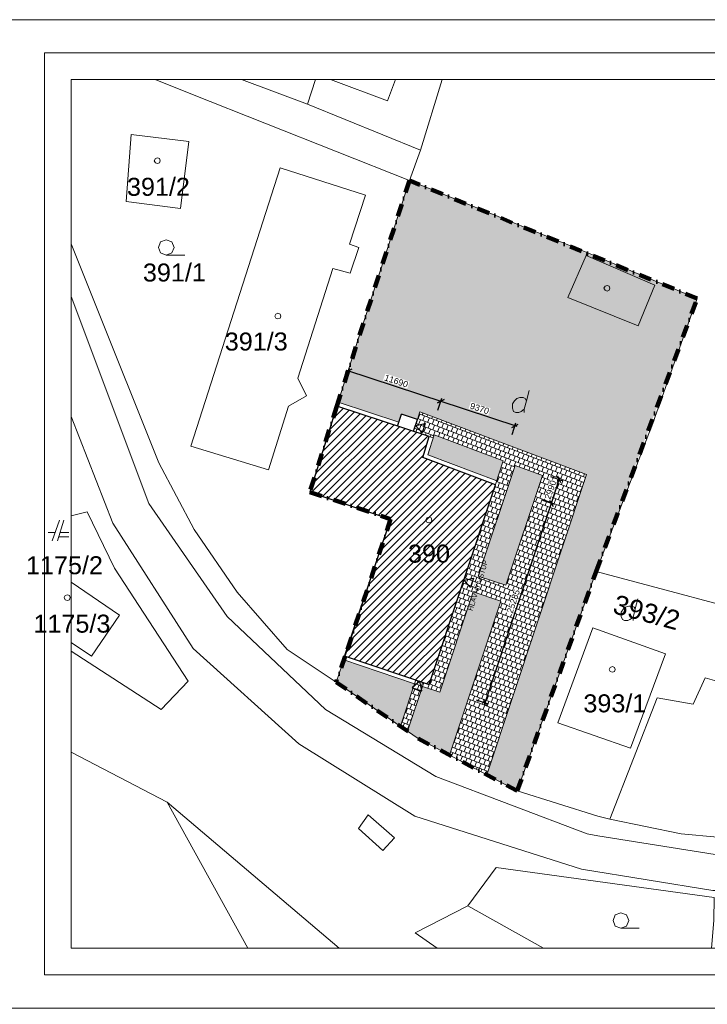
# Model space of a CAD drawing. Header units: millimetres. Extents: x -65956 to 5894746, y -14679 to 163521.
# Tile 88 of 89: x 43403 to 125972, y 45171 to 163521. Entities that reach past the tile are written whole.
import ezdxf

# ---------------------------------------------------------------- set-up
doc = ezdxf.new("R2010")
doc.units = ezdxf.units.MM
doc.linetypes.add('ČERCHOVANÁ', pattern=[1, 0.5, -0.25, 0, -0.25])
doc.layers.get('0').update_dxf_attribs({"lineweight": 5})
doc.layers.get('Defpoints').update_dxf_attribs({"color": 2, "lineweight": 30})
for name, color, linetype, lineweight in [('- hranica pozemku', 133, 'ČERCHOVANÁ', 13), ('- s_obklad', 7, 'Continuous', 5), ('- šrafy', 252, 'Continuous', 0), ('H stavba', 82, 'Continuous', 30), ('OPRAVA', 10, 'Continuous', 30), ('popis 025', 41, 'Continuous', 20), ('VT kóty', 51, 'Continuous', 5), ('VT šrafy', 253, 'Continuous', 9)]:
    doc.layers.add(name, color=color, linetype=linetype, lineweight=lineweight)
doc.layers.add('- pomocná oramovanie', color=245, linetype='Continuous', lineweight=0, plot=False)
doc.layers.add('00_POPISKY', color=3, linetype='Continuous')
doc.layers.add('2', color=2, linetype='Continuous')
doc.styles.add('Calibri_4', font='calibri.ttf', dxfattribs={"height": 2.721781})
doc.styles.add('PDF Arial', font='arial.ttf')
doc.styles.get("Standard").update_dxf_attribs({"font": 'arial.ttf'})
doc.styles.add('TECHNIC_0', font='technic_.ttf')
doc.dimstyles.new('A-koty250', dxfattribs={"dimtxt": 625, "dimasz": 625, "dimexe": 375, "dimexo": 875, "dimgap": 250, "dimtad": 1, "dimdec": 0, "dimrnd": 5, "dimzin": 0, "dimdsep": 46, "dimtxsty": 'Standard', "dimblk": 'OBLIQUE', "dimcen": 0.09, "dimdle": 250, "dimclrd": 256, "dimclre": 256, "dimclrt": 256, "dimadec": 0, "dimazin": 0, "dimtfac": 1, "dimtdec": 0, "dimtofl": 0, "dimtmove": 2, "dimatfit": 3, "dimldrblk": 'OBLIQUE', "dimfxl": 1125, "dimfxlon": 1, "dimtolj": 1, "dimtzin": 0, "dimlwd": -1, "dimlwe": -1, "dimarcsym": 0})
pattern_1 = [(339, (-38935, -100243.15), (218.4611, 569.1106), []), (69, (-38934.98, -100243.15), (-66.0942, 678.34118), [609.6, -609.6])]

# ---------------------------------------------------------------- blocks, each defined once
blk = doc.blocks.new('EWWERRW')
at = {"layer": 'VT šrafy'}
for points in [[(98589, 256564), (103093, 254768), (129135, 244428), (122965, 225364), (120412, 217321), (117178, 206981), (126880, 203747), (121433, 187279), (120327, 184130), (114455, 188045), (108455, 194938), (103306, 202470), (99050, 210513), (91221, 230002), (88526, 236838)], [(108990, 256564), (116880, 253619), (130455, 248087), (129135, 244428), (103093, 254768), (98589, 256564)], [(117874, 256564), (116880, 253619), (108990, 256564)], [(133080, 256564), (130455, 248087), (116880, 253619), (117874, 256564)], [(119641, 256564), (126497, 254002), (127456, 256564)], [(186141, 188164), (183476, 188768), (183093, 188896), (174710, 191151), (174667, 191279), (151561, 197449), (158412, 215406), (163689, 230257), (150455, 235789), (129135, 244428), (130455, 248087), (133080, 256564)], [(88526, 236838), (91221, 230002), (99050, 210513), (103306, 202470), (108455, 194938), (114455, 188045), (120327, 184130), (130199, 177364), (142072, 171066), (151774, 168045), (153221, 167662), (161774, 165917), (166126, 165494)], [(150455, 235789), (150369, 235406), (148157, 230385), (156625, 226981), (158625, 231874), (150369, 235406)], [(99944, 235449), (102157, 235449)], [(166126, 163402), (165859, 163406), (151774, 165662), (150497, 165917), (132327, 172811), (119050, 180853), (107263, 192045), (97859, 205619), (88526, 230508)], [(143178, 217960), (143518, 219194)], [(142923, 216555), (142923, 216938), (143178, 217960), (143050, 218215), (142795, 218342), (142412, 218342), (142029, 218215), (141774, 217960), (141518, 217577), (141518, 217066), (141646, 216683), (141901, 216555), (142284, 216555), (142540, 216683), (142923, 216938)], [(120412, 217321), (131518, 213662), (130752, 211151), (139476, 207874), (131518, 183874), (121433, 187279)], [(166126, 159095), (165561, 159108), (149816, 161662), (129774, 168045), (115859, 176725), (103178, 188172), (93518, 203236), (88526, 216070)], [(87135, 203619), (86242, 201108)], [(86880, 201108), (87646, 203619)], [(88526, 204124), (90455, 204598), (93731, 197832), (102582, 184257), (99306, 180853), (88526, 187858)], [(88526, 187858), (99306, 180853), (102582, 184257), (93731, 197832), (90455, 204598), (88526, 204124)], [(86625, 202130), (85774, 202130)], [(87050, 201619), (88242, 201619)], [(88242, 202130), (87178, 202130)], [(166126, 184690), (166072, 184257), (164667, 184640), (163221, 181491), (158880, 182257), (153221, 167662), (151774, 168045), (142072, 171066), (151561, 197449), (174667, 191279), (174369, 190045), (173869, 188164)], [(88526, 188913), (90965, 187279), (94327, 192172), (88526, 196145)], [(88526, 196145), (94327, 192172), (90965, 187279), (88526, 188913)], [(156242, 192938), (156582, 194172)], [(155987, 191534), (155987, 191917), (156242, 192938), (156114, 193151), (155859, 193279), (155476, 193279), (155093, 193151), (154838, 192938), (154582, 192555), (154582, 192045), (154710, 191662), (154965, 191534), (155348, 191534), (155604, 191662), (155987, 191917)], [(166126, 165494), (161774, 165917), (153221, 167662), (158880, 182257), (163221, 181491), (164667, 184640), (166072, 184257), (166126, 184690)], [(88526, 175720), (100029, 169704), (109714, 152164)], [(120717, 152164), (100029, 169704), (88526, 175720)], [(109714, 152164), (100029, 169704), (120717, 152164)], [(145257, 152164), (136157, 157236), (139561, 161874), (165731, 158257), (165689, 155491), (165408, 152164)], [(132489, 152164), (129816, 154002), (136157, 157236), (145257, 152164)], [(154540, 154555), (156710, 154555)]]:
    blk.add_lwpolyline(points, dxfattribs=at)
for points in [[(101646, 241066), (95135, 241917), (95731, 249960), (102667, 249108)], [(99221, 246811), (99135, 247066), (98880, 247151), (98625, 247066), (98497, 246811), (98625, 246555), (98880, 246470), (99135, 246555)], [(113604, 245960), (102880, 212513), (112199, 209662), (114625, 217321), (116795, 218555), (115731, 220683), (119944, 233874), (122029, 233279), (123050, 236385), (121944, 236768), (123859, 242683)], [(123859, 242683), (121944, 236768), (123050, 236385), (122029, 233279), (119944, 233874), (115731, 220683), (116795, 218555), (114625, 217321), (112199, 209662), (102880, 212513), (113604, 245960)], [(121433, 187279), (126880, 203747), (117178, 206981), (120412, 217321), (122965, 225364), (129135, 244428), (150455, 235789), (163689, 230257), (158412, 215406), (151561, 197449), (142072, 171066), (130199, 177364), (120327, 184130)], [(100880, 236385), (100625, 237066), (99944, 237321), (99263, 237066), (99008, 236385), (99263, 235747), (99944, 235449), (100625, 235747)], [(153221, 231491), (153135, 231747), (152880, 231832), (152625, 231747), (152497, 231491), (152625, 231236), (152880, 231151), (153135, 231236)], [(113689, 228130), (113604, 228385), (113348, 228470), (113093, 228385), (112965, 228130), (113093, 227874), (113348, 227789), (113604, 227874)], [(131816, 203619), (131731, 203874), (131476, 203960), (131221, 203874), (131093, 203619), (131221, 203364), (131476, 203279), (131731, 203364)], [(88412, 194300), (88327, 194555), (88072, 194640), (87816, 194555), (87689, 194300), (87816, 194045), (88072, 193960), (88327, 194045)], [(159901, 187534), (155689, 176215), (146965, 179236), (151178, 190683)], [(159901, 187534), (151178, 190683), (146965, 179236), (155689, 176215)], [(153859, 185662), (153774, 185917), (153518, 186002), (153263, 185917), (153135, 185662), (153263, 185406), (153518, 185321), (153774, 185406)], [(123008, 166555), (124199, 168172), (127348, 165406), (125944, 163917)], [(155476, 155491), (155221, 156172), (154540, 156428), (153859, 156172), (153604, 155491), (153859, 154811), (154540, 154555), (155221, 154811)]]:
    blk.add_lwpolyline(points, close=True, dxfattribs=at)
at = {"layer": 'VT šrafy', "attachment_point": 7, "style": 'PDF Arial'}
for s, insert, char_height, rotation in [('391/2', (95221, 242559), 2162.6, 0.09771), ('391/1', (97136, 232261), 2162.6, 0.09771), ('391/3', (106966, 223964), 2162.6, 0.09771), ('390', (128966, 198471), 2162.6, 0.09771), ('1175/2', (83093, 197067), 2162.6, 0.09771), ('393/2', (153412, 192434), 2314.5, 344.90026), ('1175/3', (83987, 190046), 2162.6, 0.09771), ('393/1', (150030, 180474), 2162.6, 0.09771)]:
    blk.add_mtext(s, dxfattribs=dict(at, insert=insert, char_height=char_height, rotation=rotation))
blk = doc.blocks.new('_Oblique')
at = {"color": 0, "linetype": 'ByBlock', "lineweight": -2}
blk.add_line((-0.5, -0.5), (0.5, 0.5), dxfattribs=at)
blk = doc.blocks.new('*D982')
at = {"layer": '2', "transparency": 16777216}
for p, q in [((99226, 81165), (107341, 105640)), ((106195, 105757), (107618, 105285)), ((98237, 81757), (99661, 81285))]:
    blk.add_line(p, q, dxfattribs=at)
at = {"layer": 'Defpoints', "color": 0, "transparency": 16777216}
for p in [(100541, 107631), (107262, 105403), (92583, 83631)]:
    blk.add_point(p, dxfattribs=at)
at = {"layer": '2', "transparency": 16777216, "xscale": 625, "yscale": 625, "zscale": 625}
for p, rotation in [((107262, 105403), 71.65652919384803), ((99305, 81403), 251.6565291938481)]:
    blk.add_blockref('_Oblique', p, dxfattribs=dict(at, rotation=rotation))
at = {"layer": '2', "transparency": 16777216, "insert": (102683, 93602), "char_height": 750, "attachment_point": 5, "rotation": 71.65653, "bg_fill": 3, "box_fill_scale": 1.1, "bg_fill_color": 256, "bg_fill_true_color": 13158600, "bg_fill_transparency": 0}
blk.add_mtext('\\A1;25285', dxfattribs=at)
blk = doc.blocks.new('*D983')
at = {"layer": '2', "transparency": 16777216}
for p, q in [((82521, 120245), (82990, 121670)), ((82635, 121392), (94215, 117577)), ((93625, 116586), (94095, 118011))]:
    blk.add_line(p, q, dxfattribs=at)
at = {"layer": 'Defpoints', "color": 0, "transparency": 16777216}
for p in [(93977, 117655), (81477, 117078), (92582, 113419)]:
    blk.add_point(p, dxfattribs=at)
at = {"layer": '2', "transparency": 16777216, "xscale": 625, "yscale": 625, "zscale": 625}
for p, rotation in [((82873, 121314), 161.7628494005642), ((93977, 117655), 341.7628494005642)]:
    blk.add_blockref('_Oblique', p, dxfattribs=dict(at, rotation=rotation))
at = {"layer": '2', "transparency": 16777216, "insert": (88623, 120086), "char_height": 750, "attachment_point": 5, "rotation": 341.76285, "bg_fill": 3, "box_fill_scale": 1.1, "bg_fill_color": 256, "bg_fill_true_color": 13158600, "bg_fill_transparency": 0}
blk.add_mtext('\\A1;11690', dxfattribs=at)
blk = doc.blocks.new('*D984')
at = {"layer": '2', "transparency": 16777216}
for p, q in [((93625, 116586), (94095, 118011)), ((93740, 117733), (103115, 114644)), ((102525, 113654), (102995, 115079))]:
    blk.add_line(p, q, dxfattribs=at)
at = {"layer": 'Defpoints', "color": 0, "transparency": 16777216}
for p in [(102877, 114722), (92582, 113419), (100541, 107631)]:
    blk.add_point(p, dxfattribs=at)
at = {"layer": '2', "transparency": 16777216, "xscale": 625, "yscale": 625, "zscale": 625}
for p, rotation in [((93977, 117655), 161.7628494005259), ((102877, 114722), 341.7628494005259)]:
    blk.add_blockref('_Oblique', p, dxfattribs=dict(at, rotation=rotation))
at = {"layer": '2', "transparency": 16777216, "insert": (98626, 116790), "char_height": 750, "attachment_point": 5, "rotation": 341.76285, "bg_fill": 3, "box_fill_scale": 1.1, "bg_fill_color": 256, "bg_fill_true_color": 13158600, "bg_fill_transparency": 0}
blk.add_mtext('\\A1;9370', dxfattribs=at)
blk = doc.blocks.new('*D985')
at = {"layer": '2', "transparency": 16777216}
for p, q in [((107135, 108594), (108559, 108122)), ((107184, 105165), (108282, 108477)), ((106195, 105757), (107618, 105285))]:
    blk.add_line(p, q, dxfattribs=at)
at = {"layer": 'Defpoints', "color": 0, "transparency": 16777216}
for p in [(92582, 113419), (100541, 107631)]:
    blk.add_point(p, dxfattribs=at)
at = {"layer": '2', "transparency": 16777216, "xscale": 625, "yscale": 625, "zscale": 625}
for p, rotation in [((108203, 108240), 71.65652919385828), ((107262, 105403), 251.6565291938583)]:
    blk.add_blockref('_Oblique', p, dxfattribs=dict(at, rotation=rotation))
at = {"layer": '2', "transparency": 16777216, "insert": (107132, 107020), "char_height": 750, "attachment_point": 5, "rotation": 71.65653, "bg_fill": 3, "box_fill_scale": 1.1, "bg_fill_color": 256, "bg_fill_true_color": 13158600, "bg_fill_transparency": 0}
blk.add_mtext('\\A1;2990', dxfattribs=at)
at = {"layer": 'Defpoints', "color": 0, "transparency": 16777216}
blk.add_point((108203, 108240), dxfattribs=at)

msp = doc.modelspace()

# ---------------------------------------------------------------- hatches: boundary and pattern name
at = {"layer": '- s_obklad'}
h = msp.add_hatch(dxfattribs=at)
h.set_pattern_fill('LINE', color=1, scale=200, angle=45, style=0)
h.set_pattern_definition([(45, (-198543.64, -100243.15), (-449.0128, 449.0128), [])])
h.paths.add_polyline_path([(100540.89, 107631.26), (91817.48, 110907.86), (92583.44, 113418.5), (81477.06, 117078.07), (78243.02, 106737.65), (87945.14, 103503.6), (82397.76, 87069.47), (92583.44, 83631.26)])
at = {"layer": '- šrafy'}
h = msp.add_hatch(dxfattribs=at)
h.set_pattern_fill('AR-B88', color=256, scale=3, angle=339, style=0)
h.set_pattern_definition(pattern_1)
h.paths.add_polyline_path([(101798.3, 95536.15), (98476.14, 96637.65), (102891.04, 109953.17), (106170.05, 108721.54)], flags=16)
h.paths.add_polyline_path([(92583.44, 83631.26), (92423.53, 83157.52), (93847.32, 82676.92), (97846.72, 94739.28), (101168.87, 93637.78), (95030.1, 75122.99), (99509.86, 72746.63), (111484.25, 108861.9), (91435.08, 116392.57), (91153.33, 115469.05), (90683.9, 114044.4), (92583.44, 113418.5), (92583.42, 113418.43), (93052.43, 113242.26), (93163.66, 113606.87), (101471.17, 110486.48), (100526.31, 107636.74), (100540.89, 107631.26)])
h = msp.add_hatch(dxfattribs=at)
h.set_pattern_fill('AR-B88', color=256, scale=3, angle=339, style=0)
h.set_pattern_definition(pattern_1)
h.paths.add_polyline_path([(89120.83, 78589.63), (89979.29, 78001.29), (91920.2, 83855.14), (90972.71, 84174.97)])
at = {"layer": '00_POPISKY'}
h = msp.add_hatch(dxfattribs=at)
h.set_pattern_fill('AR-SAND', color=256, scale=25, angle=270, style=0)
h.set_pattern_definition([(307.5, (-38935, -100243.1), (1223.533, 40.0008), [0, -965.2, 0, -1079.5, 0, -1031.875]), (277.5, (-38935, -100243.1), (1792.063, -1123.808), [0, -520.7, 0, -869.95, 0, -333.375]), (237.5, (-38935, -99462.1), (3.593, -1977.481), [0, -317.5, 0, -1143, 0, -1492.25]), (227.5, (-38935, -99462.1), (557.323, -1908.891), [0, -158.75, 0, -749.3, 0, -857.25])])
h.paths.add_polyline_path([(111484.25, 108861.9), (99509.86, 72746.63), (103136.63, 70822.75), (112625.99, 97205.73), (124753.65, 130014.24), (90200.46, 144184.45), (81630.24, 117554.04), (88940.84, 115145.19), (89253.79, 116094.95), (91153.33, 115469.05), (91435.08, 116392.57)])
h.paths.add_polyline_path([(98476.14, 96637.65), (101798.3, 95536.15), (106170.05, 108721.54), (102891.04, 109953.17)], flags=17)
h.paths.add_polyline_path([(100683.79, 108111.7), (101471.17, 110486.48), (93163.66, 113606.87), (92432.69, 111210.89)], flags=17)
h.paths.add_polyline_path([(101168.87, 93637.78), (97846.72, 94739.28), (93847.32, 82676.92), (91762.84, 83380.54), (89979.29, 78001.29), (91264.29, 77120.62), (95030.1, 75122.99)], flags=17)
h.paths.add_polyline_path([(82332.58, 86563.75), (81391.95, 83886.58), (89120.83, 78589.63), (90815.35, 83700.37)])

# ---------------------------------------------------------------- linework, layer by layer
at = {"layer": '- hranica pozemku', "lineweight": 100, "ltscale": 3000}
msp.add_lwpolyline([(81391.95, 83886.58), (91264.29, 77120.62), (103136.63, 70822.75), (112625.99, 97205.73), (124753.65, 130014.24), (90200.46, 144184.45), (81477.06, 117078.07), (78243.02, 106737.65), (87945.14, 103503.6), (82498.17, 87035.04), (81391.95, 83886.58)], dxfattribs=at)
at = {"layer": '- pomocná oramovanie'}
for points in [[(210390.67, 163521.35), (42390.67, 163521.35), (42390.67, 44721.35), (210390.67, 44721.35)], [(203190.67, 156321.35), (49590.67, 156321.35), (49590.67, 51921.35), (203190.67, 51921.35)]]:
    msp.add_lwpolyline(points, close=True, dxfattribs=at)
at = {"linetype": 'Continuous'}
for p, q in [((91153.33, 115469.05), (91435.08, 116392.57)), ((92432.69, 111210.89), (93163.66, 113606.87)), ((100683.79, 108111.7), (92432.69, 111210.89)), ((100526.12, 107636.16), (101471.17, 110486.48)), ((98476.14, 96637.65), (102891.04, 109953.17)), ((99509.86, 72746.63), (111484.25, 108861.9)), ((101798.3, 95536.15), (106170.05, 108721.54)), ((93847.32, 82676.92), (97846.72, 94739.28)), ((95030.1, 75122.99), (101168.87, 93637.78)), ((82338.42, 86561.78), (90815.35, 83700.37)), ((89120.83, 78589.63), (90969.82, 84166.27)), ((89979.29, 78001.29), (91919.01, 83851.56)), ((91762.84, 83380.54), (93847.32, 82676.92))]:
    msp.add_line(p, q, dxfattribs=at)
for p, q in [((91435.08, 116392.57), (111484.25, 108861.9)), ((92581.77, 113419.05), (93052.43, 113242.26)), ((93163.66, 113606.87), (101471.17, 110486.48)), ((102891.04, 109953.17), (106170.05, 108721.54)), ((98476.14, 96637.65), (101798.3, 95536.15)), ((97846.72, 94739.28), (101168.87, 93637.78)), ((92583.44, 83631.26), (92423.53, 83157.52))]:
    msp.add_line(p, q)
msp.add_lwpolyline([(206390.67, 159521.35), (46390.67, 159521.35), (46390.67, 48721.35), (206390.67, 48721.35)], close=True)
msp.add_lwpolyline([(88940.84, 115145.19), (81628.36, 117554.66)], dxfattribs=at)
at = {"layer": 'H stavba'}
for points in [[(90918.62, 114756.73), (92093.87, 114999.18), (91716.21, 113860.15)], [(96737.65, 96160.53), (97912.9, 96402.98), (97535.25, 95263.96)], [(91444.42, 84008.92), (90547.85, 83211.32), (91686.87, 82833.67)]]:
    msp.add_lwpolyline(points, close=True, dxfattribs=at)
at = {"layer": 'OPRAVA'}
for p, q in [((88784.36, 114670.3), (89253.79, 116094.95)), ((91153.33, 115469.05), (89253.79, 116094.95)), ((90683.9, 114044.4), (91153.33, 115469.05))]:
    msp.add_line(p, q, dxfattribs=at)
msp.add_lwpolyline([(82498.34, 87035.52), (92583.44, 83631.26), (100540.89, 107631.26), (91817.48, 110907.86), (92583.44, 113418.5), (81477.06, 117078.07), (78243.02, 106737.65), (87945.14, 103503.6), (82397.76, 87069.47)], dxfattribs=at)

# ---------------------------------------------------------------- block references
at = {"layer": 'VT šrafy'}
msp.add_blockref('EWWERRW', (-38934.98, -100243.15), dxfattribs=at)

# ---------------------------------------------------------------- texts
at = {"layer": 'popis 025', "color": 7, "insert": (31990.67, 47930.09), "char_height": 150, "width": 9500, "attachment_point": 1, "line_spacing_factor": 1.156427, "style": 'Calibri_4'}
msp.add_mtext('\\pi600;{\\fArial|b0|i0|c238|p34;Ohlásenie stavebných úprav}', dxfattribs=at)
at = {"layer": 'VT kóty', "insert": (98433.2, 95512.39), "char_height": 600, "attachment_point": 5, "rotation": 72.6564497, "style": 'TECHNIC_0'}
msp.add_mtext('{\\fCentury Gothic|b0|i0|c238|p34;HLAVNÝ VSTUP}', dxfattribs=at)

# ---------------------------------------------------------------- next in the draw order: dimensions: what is measured, and where the dimension line sits
at = {"layer": '2', "color": 7}
for p1, p2, distance, picture, middle in [((81477.06, 117078.07), (92581.77, 113419.05), 4459.88, '*D983', (88623.21, 120085.55)), ((92583.44, 83631.26), (100540.89, 107631.26), -7081.3, '*D982', (102682.87, 93601.88))]:
    dim = msp.add_aligned_dim(p1=p1, p2=p2, distance=distance, dimstyle='A-koty250', override={"dimtxt": 750, "dimtfill": 1}, dxfattribs=at)
    dim.commit()
    dim.dimension.update_dxf_attribs({"geometry": picture, "text_midpoint": middle})

# ---------------------------------------------------------------- next in the draw order: dimensions: what is measured, and where the dimension line sits
dim = msp.add_linear_dim(base=(102877.42, 114722.36), p1=(92581.77, 113419.05), p2=(100540.89, 107631.26), angle=161.7628494, dimstyle='A-koty250', override={"dimtxt": 750, "dimtfill": 1}, dxfattribs=at)
dim.commit()
dim.dimension.update_dxf_attribs({"geometry": '*D984', "text_midpoint": (98625.61, 116790.01)})

# ---------------------------------------------------------------- next in the draw order: dimensions: what is measured, and where the dimension line sits
at = {"layer": '2'}
dim = msp.add_linear_dim(base=(108202.99, 108239.67), p1=(100540.89, 107631.26), p2=(92581.77, 113419.05), angle=251.6565292, dimstyle='A-koty250', override={"dimtxt": 750, "dimtfill": 1}, dxfattribs=at)
dim.commit()
dim.dimension.update_dxf_attribs({"geometry": '*D985', "text_midpoint": (107131.91, 107020.37)})

doc.saveas('drawing.dxf')
